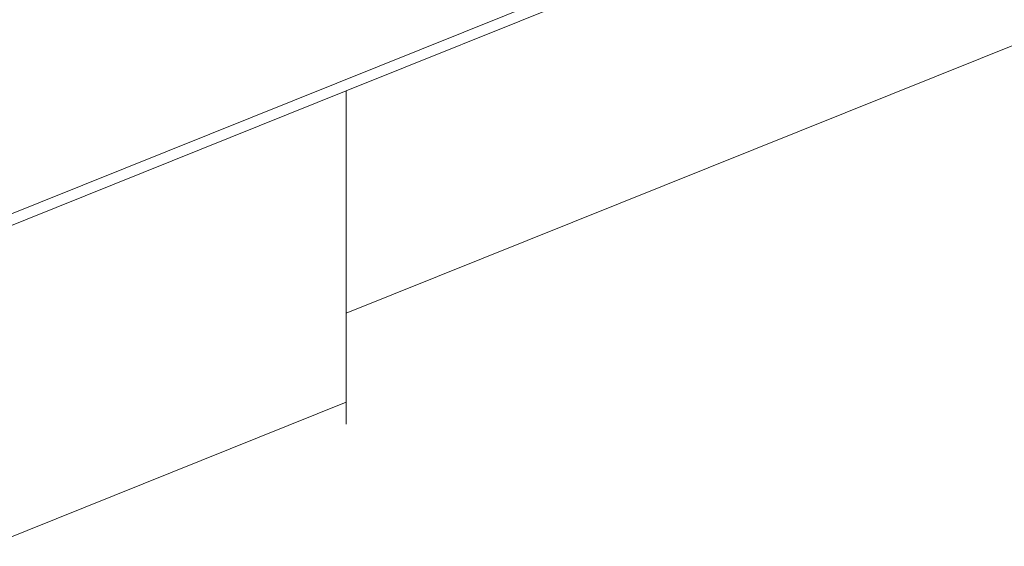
# Model space of a CAD drawing. Header units: millimetres. Extents: x -2220 to 52371, y -4077 to 6953.
# Tile 251 of 256: x 39059 to 40331, y 1484 to 2164. Entities that reach past the tile are written whole.
import ezdxf

# ---------------------------------------------------------------- set-up
doc = ezdxf.new("R2010")
doc.units = ezdxf.units.MM
doc.header["$MEASUREMENT"] = 0
doc.layers.add('Nuevo_09_EI_Mobiliari general', color=7, linetype='Continuous')
doc.layers.add('Nuevo_09_EI_Mobiliari general_Pluma_Nº__1', color=7, linetype='Continuous', lineweight=5)

# ---------------------------------------------------------------- blocks, each defined once
blk = doc.blocks.new('Elem Sección_216_2', base_point=(42615.7, 4689.6))
at = {"layer": 'Nuevo_09_EI_Mobiliari general_Pluma_Nº__1', "color": 7, "linetype": 'Continuous', "lineweight": 5}
for p, q in [((41799.3, 3019), (39016.8, 1901)), ((41335.6, 2817.7), (39480.6, 2072.5)), ((41294.3, 2513.6), (39480.6, 1784.9)), ((39480.6, 2072.5), (39016.8, 1886.1)), ((39480.6, 1670), (39480.6, 2072.5)), ((39480.6, 1670), (39016.8, 1483.7)), ((39480.6, 1641.4), (39480.6, 1670))]:
    blk.add_line(p, q, dxfattribs=at)

msp = doc.modelspace()

# ---------------------------------------------------------------- block references
at = {"layer": 'Nuevo_09_EI_Mobiliari general', "lineweight": 0}
msp.add_blockref('Elem Sección_216_2', (42615.7, 4689.6), dxfattribs=at)

doc.saveas('drawing.dxf')
